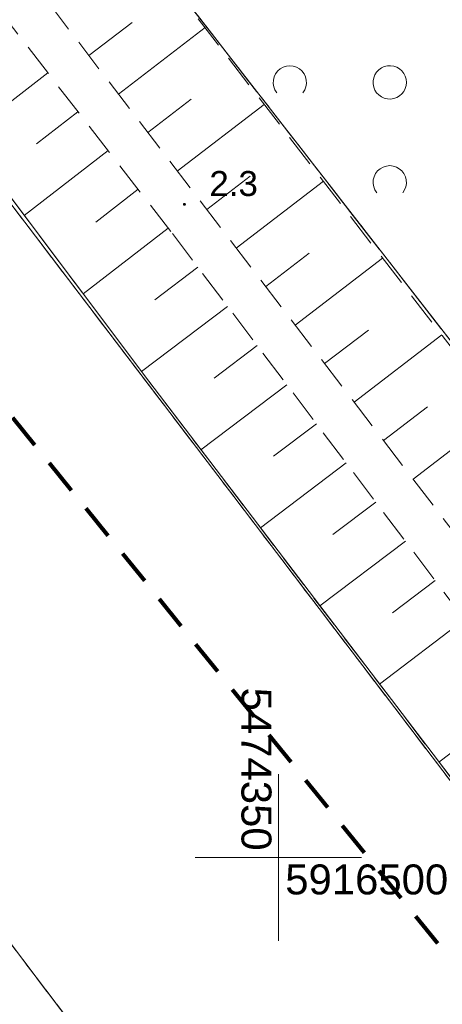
# Model space of a CAD drawing. Extents: x 5474185 to 5474933, y 5916077 to 5916824.
# Tile 18 of 256: x 5474342 to 5474355, y 5916496 to 5916525. Entities that reach past the tile are written whole.
import ezdxf
from ezdxf.enums import TextEntityAlignment as Align

# ---------------------------------------------------------------- set-up
doc = ezdxf.new("R2010")
doc.units = 0
for name, pattern in [('216-500', [2.5, 1.5, -1]), ('PRZER1-1', [1, 0.5, -0.5]), ('PRZER2-1', [1.5, 1, -0.5]), ('PRZER3-1', [2, 1.5, -0.5])]:
    doc.linetypes.add(name, pattern=pattern)
for name, color, linetype, lineweight in [('GESDZI', 253, 'CONTINUOUS', 18), ('GESKKL', 253, 'CONTINUOUS', 18), ('GESUZY', 253, 'CONTINUOUS', 18), ('GSPWPN', 253, 'CONTINUOUS', 13), ('GSPWPN_O', 253, 'CONTINUOUS', 13), ('GSSWWP', 254, 'CONTINUOUS', 18), ('GSSZAD', 254, 'CONTINUOUS', 18), ('GSSZSN', 254, 'CONTINUOUS', 18), ('Ramka sekcyjna', 253, 'CONTINUOUS', 18), ('Sieć wodociągowa', 253, 'CONTINUOUS', 40)]:
    doc.layers.add(name, color=color, linetype=linetype, lineweight=lineweight)
doc.styles.add('Arial', font='arial.ttf')

msp = doc.modelspace()

# ---------------------------------------------------------------- hatches: boundary and pattern name
at = {"layer": 'GSPWPN'}
msp.add_hatch(color=256, dxfattribs=at).paths.add_polyline_path([(5474347.18, 5916519.565), (5474347.168353, 5916519.566533), (5474347.1575, 5916519.571029), (5474347.14818, 5916519.57818), (5474347.141029, 5916519.5875), (5474347.136533, 5916519.598353), (5474347.135, 5916519.61), (5474347.136533, 5916519.621647), (5474347.141029, 5916519.6325), (5474347.14818, 5916519.64182), (5474347.1575, 5916519.648971), (5474347.168353, 5916519.653467), (5474347.18, 5916519.655), (5474347.191647, 5916519.653467), (5474347.2025, 5916519.648971), (5474347.21182, 5916519.64182), (5474347.218971, 5916519.6325), (5474347.223467, 5916519.621647), (5474347.225, 5916519.61), (5474347.223467, 5916519.598353), (5474347.218971, 5916519.5875), (5474347.21182, 5916519.57818), (5474347.2025, 5916519.571029), (5474347.191647, 5916519.566533)])

# ---------------------------------------------------------------- linework, layer by layer
at = {"layer": 'GESDZI', "linetype": 'Continuous', "lineweight": 13}
for p, q in [((5474391.71, 5916468.52, 10.22), (5474342.29, 5916532.08, 10.22)), ((5474342.29, 5916532.08, 10.22), (5474391.71, 5916468.52, 10.22)), ((5474340.18, 5916521.97, 10.22), (5474371.68, 5916480.63, 10.22)), ((5474371.68, 5916480.63, 10.22), (5474340.18, 5916521.97, 10.22)), ((5474345.75, 5916492.43, 10.22), (5474332.46, 5916509.93, 10.22)), ((5474332.46, 5916509.93, 10.22), (5474345.75, 5916492.43, 10.22))]:
    msp.add_line(p, q, dxfattribs=at)
at = {"layer": 'GESKKL', "linetype": 'PRZER3-1', "lineweight": 13}
msp.add_line((5474342.29, 5916532.08, 10.06), (5474382.25, 5916480.68, 10.06), dxfattribs=at)
at = {"layer": 'GESUZY', "linetype": 'PRZER1-1', "lineweight": 13}
for p, q in [((5474342.29, 5916532.08, 10.08), (5474382.25, 5916480.68, 10.08)), ((5474382.25, 5916480.68, 10.08), (5474342.29, 5916532.08, 10.08)), ((5474371.68, 5916480.63, 10.08), (5474340.18, 5916521.97, 10.08)), ((5474340.18, 5916521.97, 10.08), (5474371.68, 5916480.63, 10.08)), ((5474332.46, 5916509.93, 10.08), (5474345.75, 5916492.43, 10.08)), ((5474345.75, 5916492.43, 10.08), (5474332.46, 5916509.93, 10.08))]:
    msp.add_line(p, q, dxfattribs=at)
at = {"layer": 'GSSWWP', "linetype": 'Continuous', "lineweight": 13}
for p, q in [((5474346.11, 5916514.3, 10.06), (5474336.07, 5916527.66, 10.06)), ((5474356.22, 5916501.03, 10.06), (5474346.11, 5916514.3, 10.06)), ((5474332.46, 5916509.93, 10.06), (5474345.75, 5916492.43, 10.06))]:
    msp.add_line(p, q, dxfattribs=at)
at = {"layer": 'GSSZAD', "linetype": 'PRZER2-1', "lineweight": 13}
msp.add_line((5474391.71, 5916468.52, 10.1), (5474342.29, 5916532.08, 10.1), dxfattribs=at)
at = {"layer": 'GSSZAD', "elevation": 10.1, "flags": 128}
for points in [[(5474349.954688, 5916522.958505), (5474349.899433, 5916523.044136), (5474349.862688, 5916523.139191), (5474349.84598, 5916523.239723), (5474349.850002, 5916523.341554), (5474349.874588, 5916523.440454), (5474349.918717, 5916523.532315), (5474349.980554, 5916523.61332), (5474350.057532, 5916523.680104), (5474350.146452, 5916523.729894), (5474350.24362, 5916523.760619), (5474350.345, 5916523.771005), (5474350.44638, 5916523.760619), (5474350.543548, 5916523.729894), (5474350.632468, 5916523.680104), (5474350.709446, 5916523.61332), (5474350.771283, 5916523.532315), (5474350.815412, 5916523.440454), (5474350.839998, 5916523.341554), (5474350.84402, 5916523.239723), (5474350.827312, 5916523.139191), (5474350.790567, 5916523.044136), (5474350.735312, 5916522.958505)], [(5474352.954688, 5916519.958505), (5474352.899433, 5916520.044136), (5474352.862688, 5916520.139191), (5474352.84598, 5916520.239723), (5474352.850002, 5916520.341554), (5474352.874588, 5916520.440454), (5474352.918717, 5916520.532315), (5474352.980554, 5916520.61332), (5474353.057532, 5916520.680104), (5474353.146452, 5916520.729894), (5474353.24362, 5916520.760619), (5474353.345, 5916520.771005), (5474353.44638, 5916520.760619), (5474353.543548, 5916520.729894), (5474353.632468, 5916520.680104), (5474353.709446, 5916520.61332), (5474353.771283, 5916520.532315), (5474353.815412, 5916520.440454), (5474353.839998, 5916520.341554), (5474353.84402, 5916520.239723), (5474353.827312, 5916520.139191), (5474353.790567, 5916520.044136), (5474353.735312, 5916519.958505)]]:
    msp.add_lwpolyline(points, dxfattribs=at)
msp.add_lwpolyline([(5474353.845, 5916523.271005), (5474353.835964, 5916523.365631), (5474353.809184, 5916523.456836), (5474353.765627, 5916523.541325), (5474353.706867, 5916523.616045), (5474353.635028, 5916523.678293), (5474353.552708, 5916523.725821), (5474353.462879, 5916523.756911), (5474353.368791, 5916523.770439), (5474353.273843, 5916523.765916), (5474353.181466, 5916523.743505), (5474353.095, 5916523.704018), (5474353.01757, 5916523.64888), (5474352.951973, 5916523.580084), (5474352.900582, 5916523.500118), (5474352.865254, 5916523.411871), (5474352.847264, 5916523.318533), (5474352.847264, 5916523.223477), (5474352.865254, 5916523.130139), (5474352.900582, 5916523.041892), (5474352.951973, 5916522.961926), (5474353.01757, 5916522.89313), (5474353.095, 5916522.837992), (5474353.181466, 5916522.798505), (5474353.273843, 5916522.776094), (5474353.368791, 5916522.771571), (5474353.462879, 5916522.785099), (5474353.552708, 5916522.816189), (5474353.635028, 5916522.863717), (5474353.706867, 5916522.925965), (5474353.765627, 5916523.000685), (5474353.809184, 5916523.085174), (5474353.835964, 5916523.176379), (5474353.845, 5916523.271005)], close=True, dxfattribs=at)
at = {"layer": 'GSSZSN', "linetype": 'PRZER2-1', "lineweight": 13}
for p, q in [((5474334.22, 5916535, 10.06), (5474346.82, 5916518.73, 10.06)), ((5474370.17, 5916495.87, 10.06), (5474342.91, 5916531.26, 10.06)), ((5474340.36, 5916529.24, 10.06), (5474368.1, 5916493, 10.06)), ((5474346.11, 5916514.3, 10.06), (5474336.07, 5916527.66, 10.06)), ((5474346.82, 5916518.73, 10.06), (5474358.93, 5916502.74, 10.06)), ((5474356.22, 5916501.03, 10.06), (5474346.11, 5916514.3, 10.06))]:
    msp.add_line(p, q, dxfattribs=at)
at = {"layer": 'GSSZSN', "linetype": 'Continuous', "lineweight": 18, "elevation": 10.06, "flags": 128}
for points in [[(5474344.311402, 5916524.077823), (5474345.610729, 5916525.072396)], [(5474345.196201, 5916522.921906), (5474347.798362, 5916524.913737)], [(5474343.081829, 5916523.556987), (5474340.598599, 5916521.633896)], [(5474346.081, 5916521.76599), (5474347.383834, 5916522.763247)], [(5474343.984431, 5916522.391485), (5474342.734367, 5916521.423397)], [(5474346.965799, 5916520.610074), (5474349.574972, 5916522.607272)], [(5474344.887032, 5916521.225983), (5474342.370009, 5916519.276721)], [(5474347.850598, 5916519.454157), (5474349.156938, 5916520.454098)], [(5474348.735397, 5916518.298241), (5474351.351583, 5916520.300807)], [(5474345.789634, 5916520.060481), (5474344.522674, 5916519.079308)], [(5474346.692235, 5916518.894979), (5474344.141419, 5916516.919547)], [(5474349.620196, 5916517.142325), (5474350.930042, 5916518.144949)], [(5474350.504995, 5916515.986408), (5474353.128193, 5916517.994342)], [(5474347.584019, 5916517.721192), (5474346.295089, 5916516.745024)], [(5474348.474019, 5916516.54604), (5474345.891778, 5916514.590383)], [(5474351.389795, 5916514.830492), (5474352.703146, 5916515.8358)], [(5474352.274594, 5916513.674576), (5474354.904803, 5916515.687876)], [(5474349.364019, 5916515.370887), (5474348.073628, 5916514.393611)], [(5474350.254019, 5916514.195734), (5474347.676605, 5916512.243734)], [(5474353.159393, 5916512.518659), (5474354.476251, 5916513.526651)], [(5474354.044192, 5916511.362743), (5474356.681414, 5916513.381411)], [(5474351.144019, 5916513.020581), (5474349.856996, 5916512.045857)], [(5474352.034019, 5916511.845428), (5474349.463343, 5916509.898531)], [(5474352.924019, 5916510.670275), (5474351.640365, 5916509.698102)], [(5474353.814019, 5916509.495122), (5474351.25008, 5916507.553327)], [(5474354.704019, 5916508.31997), (5474353.423734, 5916507.350348)], [(5474355.594019, 5916507.144817), (5474353.036817, 5916505.208124)], [(5474357.37402, 5916504.794511), (5474354.823555, 5916502.862921)]]:
    msp.add_lwpolyline(points, dxfattribs=at)
at = {"layer": 'Ramka sekcyjna', "linetype": 'Continuous', "lineweight": 18, "elevation": 100, "flags": 128}
for points in [[(5474350, 5916500), (5474350, 5916502.5)], [(5474352.5, 5916500), (5474347.5, 5916500)], [(5474352.5, 5916500), (5474347.5, 5916500)], [(5474350, 5916500), (5474350, 5916497.5)]]:
    msp.add_lwpolyline(points, dxfattribs=at)
at = {"layer": 'Sieć wodociągowa', "linetype": '216-500', "lineweight": 80, "ltscale": 0.7, "flags": 128}
msp.add_lwpolyline([(5474639.869806, 5916212.126617), (5474591.959812, 5916281.625874), (5474551.712383, 5916254.056825), (5474329.196562, 5916529.052215), (5474464.624498, 5916643.592803), (5474589.816575, 5916486.173867), (5474604.985748, 5916472.173823), (5474772.523912, 5916261.364361), (5474653.387527, 5916193.483494), (5474639.869806, 5916212.126617)], close=True, dxfattribs=at)

# ---------------------------------------------------------------- texts
at = {"layer": 'GSPWPN_O', "linetype": 'Continuous', "lineweight": 0, "style": 'Arial'}
msp.add_text('2.3', height=0.75, dxfattribs=at).set_placement((5474347.93, 5916519.86, 10.8))
at = {"layer": 'Ramka sekcyjna', "linetype": 'Continuous', "lineweight": 0, "style": 'Arial'}
msp.add_text('5474350', height=0.9, rotation=269.999997, dxfattribs=at).set_placement((5474349.793, 5916500.207, 100), align=Align.TOP_RIGHT)
msp.add_text('5916500', height=0.9, dxfattribs=at).set_placement((5474350.207, 5916499.793, 100), align=Align.TOP_LEFT)

doc.saveas('drawing.dxf')
